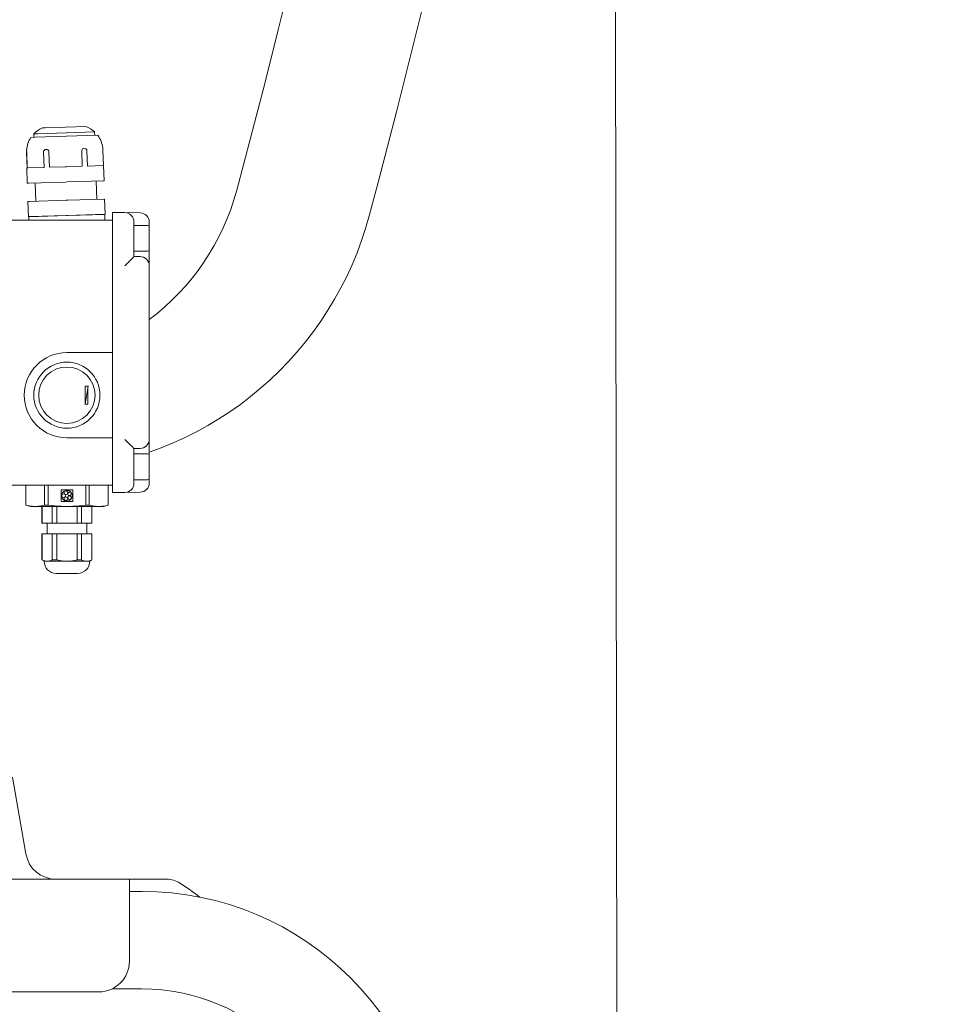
# Model space of a CAD drawing. Header units: centimetres. Extents: x -1436 to 1974, y -887 to 4352.
# Tile 44 of 105: x 559 to 589, y 2521 to 2553. Entities that reach past the tile are written whole.
import ezdxf

# ---------------------------------------------------------------- set-up
doc = ezdxf.new("R2010")
doc.units = ezdxf.units.CM
doc.header["$MEASUREMENT"] = 0
doc.layers.add('00 - nowa technologia myjni_Nr_pióra__246', color=7, linetype='Continuous', lineweight=20, true_color=0x1db3b3)
doc.layers.add('299-A Wymiary Opisy', color=7, linetype='Continuous')
doc.layers.add('299-A Wymiary Opisy_Nr_pióra__11', color=7, linetype='Continuous', lineweight=0)
doc.styles.add('STYL_AUTOMATYCZNY_1', font='arial.ttf')
doc.dimstyles.new('STYL_AUTOMATYCZNY__1', dxfattribs={"dimtxt": 13, "dimasz": 7.6, "dimexe": 0.18, "dimexo": 0.0625, "dimgap": 0, "dimtad": 1, "dimdec": 0, "dimzin": 0, "dimdsep": 46, "dimtxsty": 'STYL_AUTOMATYCZNY_1', "dimblk": 'ARROWHEAD_2', "dimblk1": 'ARROWHEAD_2', "dimblk2": 'ARROWHEAD_2', "dimcen": 0.09, "dimclrd": 7, "dimclre": 7, "dimclrt": 7, "dimadec": 0, "dimazin": 0, "dimtfac": 1, "dimtdec": 4, "dimtmove": 0, "dimatfit": 3, "dimfxl": 0, "dimtolj": 1, "dimtzin": 0, "dimarcsym": 0})

# ---------------------------------------------------------------- blocks, each defined once
blk = doc.blocks.new('*D80')
at = {"layer": '299-A Wymiary Opisy_Nr_pióra__11', "color": 7, "linetype": 'Continuous', "lineweight": 0}
for p, q in [((62.397, 2870.081), (62.379, 2855.081)), ((621.207, 2869.379), (621.188, 2854.379)), ((65.281, 2867.577), (59.495, 2857.584)), ((618.304, 2856.882), (624.09, 2866.875)), ((62.388, 2862.581), (57.498, 2862.587)), ((621.197, 2861.879), (62.388, 2862.581)), ((626.087, 2861.873), (621.197, 2861.879))]:
    blk.add_line(p, q, dxfattribs=at)
at = {"layer": '299-A Wymiary Opisy_Nr_pióra__11', "color": 7, "lineweight": 0, "insert": (326.923, 2864.848), "char_height": 13, "attachment_point": 7, "rotation": 359.928, "style": 'STYL_AUTOMATYCZNY_1'}
blk.add_mtext('\\A1;{\\pql;\\fArial|b0|i0|c238|p0;\\W1.000000;559}', dxfattribs=at)
blk = doc.blocks.new('ARROWHEAD_2')
at = {"color": 0, "linetype": 'Continuous', "lineweight": 0}
for p, q in [((-0.3781, -0.655), (0.3781, 0.655)), ((0, 0), (-1, 0))]:
    blk.add_line(p, q, dxfattribs=at)
blk = doc.blocks.new('*D87')
at = {"layer": '299-A Wymiary Opisy_Nr_pióra__11', "color": 7, "linetype": 'Continuous', "lineweight": 0}
for p, q in [((583.305, 2567.764), (573.298, 2573.525)), ((578.302, 2570.645), (581.45, 59.085)), ((576.447, 61.965), (586.454, 56.204)), ((573.95, 59.075), (588.95, 59.094)), ((581.45, 59.085), (581.456, 54.195))]:
    blk.add_line(p, q, dxfattribs=at)
at = {"layer": '299-A Wymiary Opisy_Nr_pióra__11', "color": 7, "lineweight": 0, "insert": (582.448, 1337.175), "char_height": 13, "attachment_point": 7, "rotation": 270.0718, "style": 'STYL_AUTOMATYCZNY_1'}
blk.add_mtext('\\A1;{\\pql;\\fArial|b0|i0|c238|p0;\\W1.000000;2\xa0512}', dxfattribs=at)

msp = doc.modelspace()

# ---------------------------------------------------------------- linework, layer by layer
at = {"layer": '00 - nowa technologia myjni_Nr_pióra__246', "color": 132, "linetype": 'Continuous', "lineweight": 20, "true_color": 0x1db3b3}
for p, q in [((559.36, 2549.652), (561.229, 2549.709)), ((559.512, 2549.842), (559.604, 2549.845)), ((559.604, 2549.845), (560.936, 2549.886)), ((561.229, 2549.709), (561.232, 2549.595)), ((559.279, 2549.535), (559.137, 2549.531)), ((559.36, 2549.652), (559.23, 2549.647)), ((559.23, 2549.647), (559.233, 2549.534)), ((559.279, 2549.535), (561.329, 2549.598)), ((558.997, 2549.034), (559.013, 2548.527)), ((559, 2549.034), (559.016, 2548.527)), ((559.553, 2549.051), (559.569, 2548.544)), ((559.726, 2549.057), (559.742, 2548.549)), ((560.804, 2549.09), (560.82, 2548.582)), ((560.974, 2549.094), (560.99, 2548.587)), ((561.499, 2549.11), (561.514, 2548.603)), ((559.013, 2548.527), (559.004, 2548.526)), ((559.019, 2548.026), (559.004, 2548.526)), ((559.025, 2548.527), (559.016, 2548.527)), ((559.05, 2548.528), (559.025, 2548.527)), ((559.05, 2548.528), (559.569, 2548.544)), ((559.742, 2548.549), (560.26, 2548.565)), ((560.31, 2548.566), (560.26, 2548.565)), ((560.31, 2548.566), (560.82, 2548.582)), ((560.99, 2548.587), (561.499, 2548.603)), ((561.523, 2548.603), (561.499, 2548.603)), ((561.539, 2548.104), (561.523, 2548.603)), ((559.066, 2548.028), (560.276, 2548.065)), ((560.325, 2548.067), (560.276, 2548.065)), ((560.325, 2548.067), (561.514, 2548.103)), ((561.278, 2548.095), (561.297, 2547.496)), ((561.539, 2548.104), (561.514, 2548.103)), ((559.04, 2548.027), (559.019, 2548.026)), ((559.066, 2548.028), (559.04, 2548.027)), ((559.279, 2548.034), (559.298, 2547.435)), ((559.058, 2547.427), (559.037, 2547.427)), ((559.053, 2546.927), (559.037, 2547.427)), ((559.084, 2547.428), (559.058, 2547.427)), ((559.084, 2547.428), (560.294, 2547.465)), ((560.344, 2547.467), (560.294, 2547.465)), ((560.344, 2547.467), (561.533, 2547.503)), ((561.557, 2547.504), (561.533, 2547.503)), ((561.572, 2547.004), (561.557, 2547.504)), ((557.445, 2546.815), (561.819, 2546.815)), ((559.074, 2546.928), (559.053, 2546.927)), ((559.063, 2546.927), (560.33, 2546.966)), ((559.066, 2546.815), (559.063, 2546.927)), ((559.099, 2546.928), (559.074, 2546.928)), ((559.099, 2546.928), (560.309, 2546.966)), ((560.359, 2546.967), (560.309, 2546.966)), ((560.33, 2546.966), (561.562, 2547.004)), ((560.359, 2546.967), (561.548, 2547.003)), ((561.572, 2547.004), (561.548, 2547.003)), ((561.568, 2546.815), (561.562, 2547.004)), ((562.224, 2547.059), (561.819, 2547.066)), ((561.819, 2547.066), (561.819, 2546.215)), ((562.724, 2547.05), (562.224, 2547.059)), ((562.518, 2546.215), (562.518, 2546.759)), ((562.518, 2546.641), (562.518, 2546.215)), ((562.518, 2546.641), (562.968, 2546.641)), ((563.019, 2546.215), (563.019, 2546.75)), ((563.019, 2546.215), (563.019, 2546.591)), ((561.819, 2546.215), (561.819, 2538.715)), ((562.518, 2545.615), (562.518, 2546.215)), ((562.518, 2546.215), (562.518, 2545.791)), ((563.019, 2545.316), (563.019, 2546.215)), ((563.019, 2546.215), (563.019, 2546.188)), ((563.019, 2546.188), (563.019, 2545.841)), ((562.518, 2545.791), (562.968, 2545.791)), ((562.518, 2545.615), (562.719, 2545.615)), ((563.019, 2539.616), (563.019, 2545.316)), ((561.819, 2542.465), (560.318, 2542.465)), ((560.622, 2542.465), (560.628, 2542.465)), ((560.913, 2541.363), (561.013, 2541.363)), ((561.013, 2541.363), (560.913, 2540.769)), ((561.01, 2540.769), (561.01, 2541.333)), ((561.819, 2539.666), (560.318, 2539.666)), ((562.279, 2539.56), (562.224, 2539.616)), ((562.421, 2539.417), (562.279, 2539.56)), ((563.019, 2538.715), (563.019, 2539.616)), ((562.719, 2539.315), (562.518, 2539.315)), ((562.518, 2538.715), (562.518, 2539.315)), ((562.518, 2539.141), (562.518, 2538.715)), ((562.518, 2539.141), (562.968, 2539.141)), ((563.019, 2538.715), (563.019, 2539.091)), ((561.819, 2538.715), (561.819, 2537.866)), ((562.518, 2538.173), (562.518, 2538.715)), ((562.518, 2538.715), (562.518, 2538.291)), ((563.019, 2538.181), (563.019, 2538.715)), ((563.019, 2538.715), (563.019, 2538.688)), ((563.019, 2538.688), (563.019, 2538.341)), ((557.445, 2538.115), (561.819, 2538.115)), ((558.969, 2538.115), (558.97, 2538.115)), ((558.969, 2537.456), (558.969, 2538.115)), ((558.97, 2537.456), (558.97, 2538.115)), ((558.97, 2538.115), (559.588, 2538.115)), ((559.588, 2537.456), (559.588, 2538.115)), ((559.588, 2538.115), (559.7, 2538.115)), ((559.7, 2537.456), (559.7, 2538.115)), ((559.7, 2538.115), (560.937, 2538.115)), ((560.937, 2537.456), (560.937, 2538.115)), ((560.937, 2538.115), (561.048, 2538.115)), ((561.048, 2537.456), (561.048, 2538.115)), ((561.048, 2538.115), (561.667, 2538.115)), ((561.667, 2537.456), (561.667, 2538.115)), ((561.667, 2538.115), (561.669, 2538.115)), ((561.669, 2537.456), (561.669, 2538.115)), ((562.518, 2538.291), (562.968, 2538.291)), ((560.126, 2537.958), (560.511, 2537.958)), ((560.126, 2537.573), (560.126, 2537.958)), ((560.156, 2537.774), (560.144, 2537.774)), ((560.144, 2537.757), (560.156, 2537.757)), ((560.256, 2537.929), (560.26, 2537.918)), ((560.276, 2537.923), (560.273, 2537.935)), ((560.455, 2537.876), (560.445, 2537.868)), ((560.455, 2537.854), (560.465, 2537.862)), ((560.511, 2537.958), (560.511, 2537.573)), ((562.224, 2537.873), (561.819, 2537.866)), ((562.224, 2537.873), (562.724, 2537.881)), ((558.969, 2537.456), (558.97, 2537.456)), ((559.119, 2537.416), (558.969, 2537.456)), ((559.119, 2537.416), (559.279, 2537.416)), ((559.28, 2537.416), (559.279, 2537.416)), ((559.28, 2537.416), (560.317, 2537.416)), ((559.503, 2537.416), (559.498, 2537.416)), ((559.498, 2536.865), (559.498, 2537.416)), ((559.835, 2537.416), (559.503, 2537.416)), ((559.503, 2536.865), (559.503, 2537.416)), ((559.588, 2537.456), (559.7, 2537.456)), ((559.987, 2537.416), (559.835, 2537.416)), ((559.835, 2536.865), (559.835, 2537.416)), ((560.65, 2537.416), (559.987, 2537.416)), ((559.987, 2536.865), (559.987, 2537.416)), ((560.511, 2537.573), (560.126, 2537.573)), ((560.26, 2537.614), (560.256, 2537.602)), ((560.273, 2537.597), (560.276, 2537.608)), ((560.317, 2537.416), (560.32, 2537.416)), ((560.32, 2537.416), (561.357, 2537.416)), ((560.445, 2537.663), (560.455, 2537.656)), ((560.465, 2537.67), (560.455, 2537.677)), ((560.802, 2537.416), (560.65, 2537.416)), ((560.65, 2536.865), (560.65, 2537.416)), ((560.802, 2537.416), (561.134, 2537.416)), ((560.802, 2536.865), (560.802, 2537.416)), ((560.937, 2537.456), (561.048, 2537.456)), ((561.138, 2537.416), (561.134, 2537.416)), ((561.134, 2536.865), (561.134, 2537.416)), ((561.138, 2536.865), (561.138, 2537.416)), ((561.357, 2537.416), (561.358, 2537.416)), ((561.358, 2537.416), (561.372, 2537.416)), ((561.358, 2537.416), (561.372, 2537.416)), ((561.372, 2537.416), (561.519, 2537.416)), ((561.519, 2537.416), (561.669, 2537.456)), ((561.667, 2537.456), (561.669, 2537.456)), ((559.503, 2536.865), (559.498, 2536.865)), ((559.835, 2536.865), (559.503, 2536.865)), ((559.668, 2536.865), (559.668, 2536.516)), ((559.987, 2536.865), (559.835, 2536.865)), ((560.65, 2536.865), (559.987, 2536.865)), ((560.802, 2536.865), (560.65, 2536.865)), ((560.802, 2536.865), (561.134, 2536.865)), ((560.968, 2536.865), (560.968, 2536.516)), ((561.138, 2536.865), (561.134, 2536.865)), ((559.503, 2536.516), (559.498, 2536.516)), ((559.498, 2535.656), (559.498, 2536.516)), ((559.835, 2536.516), (559.503, 2536.516)), ((559.503, 2535.656), (559.503, 2536.516)), ((559.987, 2536.516), (559.835, 2536.516)), ((559.835, 2535.656), (559.835, 2536.516)), ((560.65, 2536.516), (559.987, 2536.516)), ((559.987, 2535.656), (559.987, 2536.516)), ((560.802, 2536.516), (560.65, 2536.516)), ((560.65, 2535.656), (560.65, 2536.516)), ((560.802, 2536.516), (561.134, 2536.516)), ((560.802, 2535.656), (560.802, 2536.516)), ((561.138, 2536.516), (561.134, 2536.516)), ((561.134, 2535.656), (561.134, 2536.516)), ((561.138, 2535.656), (561.138, 2536.516)), ((559.498, 2535.656), (559.503, 2535.656)), ((559.568, 2535.615), (559.498, 2535.656)), ((559.568, 2535.615), (559.671, 2535.615)), ((559.671, 2535.615), (560.318, 2535.615)), ((559.987, 2535.656), (559.835, 2535.656)), ((560.318, 2535.615), (560.966, 2535.615)), ((560.802, 2535.656), (560.65, 2535.656)), ((560.966, 2535.615), (561.068, 2535.615)), ((561.068, 2535.615), (561.138, 2535.656)), ((561.138, 2535.656), (561.134, 2535.656)), ((559.969, 2535.216), (560.668, 2535.216)), ((559.969, 2535.216), (560.668, 2535.216)), ((558.527, 2528.528), (558.973, 2526.002)), ((555.649, 2525.175), (562.368, 2525.175)), ((563.56, 2525.175), (562.368, 2525.175)), ((562.368, 2524.436), (562.368, 2525.175)), ((563.591, 2525.175), (563.56, 2525.175)), ((562.368, 2524.776), (562.769, 2524.776)), ((564.687, 2524.584), (564.685, 2524.585)), ((562.368, 2522.476), (562.368, 2524.436)), ((561.804, 2521.576), (562.769, 2521.576)), ((545.569, 2521.475), (561.368, 2521.475))]:
    msp.add_line(p, q, dxfattribs=at)
for points in [[(565.891, 2547.794), (566.356, 2549.547), (566.81, 2551.304), (567.254, 2553.063), (567.687, 2554.824)], [(559, 2549.034), (558.997, 2549.112), (558.996, 2549.115)], [(559.726, 2549.057), (559.722, 2549.079), (559.712, 2549.099), (559.692, 2549.119), (559.666, 2549.132), (559.63, 2549.135), (559.601, 2549.127), (559.579, 2549.112), (559.563, 2549.091), (559.554, 2549.067), (559.553, 2549.051)], [(560.974, 2549.094), (560.97, 2549.116), (560.96, 2549.137), (560.94, 2549.157), (560.915, 2549.17), (560.879, 2549.173), (560.851, 2549.165), (560.83, 2549.15), (560.814, 2549.129), (560.805, 2549.105), (560.804, 2549.09)], [(570.24, 2546.952), (570.122, 2546.544), (569.989, 2546.14), (569.842, 2545.742), (569.679, 2545.351), (569.502, 2544.965), (569.311, 2544.586), (569.106, 2544.215), (568.886, 2543.852), (568.653, 2543.497), (568.408, 2543.152), (568.149, 2542.815), (567.878, 2542.489), (567.595, 2542.173), (567.3, 2541.868), (566.994, 2541.574), (566.677, 2541.292), (566.349, 2541.022), (566.012, 2540.765), (565.666, 2540.52), (565.31, 2540.289), (564.946, 2540.071), (564.574, 2539.867), (564.195, 2539.677), (563.809, 2539.502), (563.417, 2539.34), (563.019, 2539.195)], [(562.345, 2545.438), (562.466, 2545.561), (562.513, 2545.609)], [(559.279, 2537.416), (559.183, 2537.42), (559.081, 2537.433), (558.97, 2537.456)], [(559.28, 2537.416), (559.376, 2537.42), (559.477, 2537.433), (559.588, 2537.456)], [(560.317, 2537.416), (560.125, 2537.42), (559.922, 2537.433), (559.7, 2537.456)], [(560.32, 2537.416), (560.512, 2537.42), (560.715, 2537.433), (560.937, 2537.456)], [(561.357, 2537.416), (561.261, 2537.42), (561.16, 2537.433), (561.048, 2537.456)], [(561.372, 2537.416), (561.474, 2537.422), (561.582, 2537.437), (561.667, 2537.456)], [(559.671, 2535.615), (559.631, 2535.618), (559.589, 2535.625), (559.547, 2535.638), (559.503, 2535.656)], [(559.835, 2535.656), (559.792, 2535.639), (559.751, 2535.626), (559.711, 2535.619), (559.671, 2535.615)], [(560.318, 2535.615), (560.238, 2535.618), (560.157, 2535.626), (560.073, 2535.638), (559.987, 2535.656)], [(560.65, 2535.656), (560.564, 2535.638), (560.481, 2535.626), (560.399, 2535.618), (560.318, 2535.615)], [(560.802, 2535.656), (560.845, 2535.639), (560.886, 2535.626), (560.926, 2535.619), (560.966, 2535.615)], [(560.966, 2535.615), (561.006, 2535.618), (561.048, 2535.625), (561.09, 2535.638), (561.134, 2535.656)]]:
    msp.add_lwpolyline(points, dxfattribs=at)
for radius in [1.086, 0.925]:
    msp.add_circle((560.318, 2541.066), radius, dxfattribs=at)
for centre, radius, start, end in [((267.926, 2627.876), 312.957, 345.01419, 12.45468), ((559.844, 2549.06), 0.85, 113.0138, 136.2786), ((560.652, 2549.085), 0.85, 47.2214, 70.4862), ((559.844, 2549.06), 0.85, 146.3712, 176.3441), ((560.652, 2549.085), 0.85, 7.1559, 37.1288), ((560.765, 2549.105), 1.769, 179.7171, 182.3106), ((559.73, 2549.074), 1.769, 1.1894, 3.7829), ((558.309, 2549.826), 7.85, 306.8665, 344.9999), ((562.218, 2546.759), 0.3, 0, 89), ((562.719, 2546.75), 0.3, 0, 89), ((562.968, 2546.591), 0.05, 0.0073, 89.9919), ((562.968, 2545.841), 0.05, 270.0081, 359.9567), ((562.476, 2545.646), 0.0524, 314.1017, 324.0383), ((562.719, 2545.316), 0.3, 0, 90), ((538.296, 2569.276), 33.862, 314.9606, 315.2524), ((560.318, 2541.066), 1.4, 90, 270), ((522.859, 2541.066), 38.055, 359.5528, 0.4472), ((533.818, 2541.066), 27.191, 359.3774, 0.5657), ((560.95, 2541.672), 0.904, 267.5357, 273.6569), ((558.266, 2535.282), 5.862, 43.7863, 44.8641), ((562.197, 2539.04), 0.424, 40.6791, 44.7852), ((562.719, 2539.616), 0.3, 270, 0), ((562.968, 2539.091), 0.05, 0.0073, 89.9919), ((562.218, 2538.173), 0.3, 271, 0), ((562.719, 2538.181), 0.3, 271, 0), ((562.968, 2538.341), 0.05, 270.0081, 359.9567), ((560.318, 2537.766), 0.175, 110.8663, 177.1338), ((560.318, 2537.766), 0.175, 182.8662, 249.1337), ((560.213, 2537.766), 0.0583, 188.627, 171.373), ((560.286, 2537.865), 0.0583, 116.6241, 99.3699), ((560.286, 2537.666), 0.0583, 260.6301, 243.3759), ((560.318, 2537.766), 0.175, 38.8663, 105.1336), ((560.403, 2537.827), 0.0583, 44.6288, 27.3744), ((560.403, 2537.704), 0.0583, 332.6256, 315.3712), ((560.318, 2537.766), 0.175, 326.866, 33.134), ((560.318, 2537.766), 0.175, 254.8664, 321.1337), ((559.969, 2535.615), 0.4, 180, 270), ((560.668, 2535.615), 0.4, 270.002, 0.002), ((559.958, 2526.176), 1, 190, 270), ((563.591, 2524.375), 0.8, 56.9756, 90), ((562.768, 2515.076), 9.7, 0.0001, 89.9999), ((557.871, 2515.57), 11.3, 52.9101, 56.9921), ((557.872, 2515.57), 11.299, 52.9087, 56.9922), ((561.368, 2522.476), 1, 270, 0), ((562.768, 2515.076), 6.5, 0.0002, 89.9998)]:
    msp.add_arc(centre, radius, start, end, dxfattribs=at)

# ---------------------------------------------------------------- dimensions: what is measured, and where the dimension line sits
at = {"layer": '299-A Wymiary Opisy', "color": 7, "linetype": 'Continuous', "lineweight": 0}
for base, p1, p2, angle, picture, middle, turn in [((62.388, 2862.581), (621.379, 3006.651), (60.718, 1533.251), 179.928, '*D80', (341.771, 2871.33), 359.928), ((581.45, 59.085), (621.926, 2570.699), (625.074, 59.14), 270.0718, '*D87', (588.976, 1314.883), 270.0718)]:
    dim = msp.add_linear_dim(base=base, p1=p1, p2=p2, angle=angle, dimstyle='STYL_AUTOMATYCZNY__1', dxfattribs=at)
    dim.commit()
    dim.dimension.update_dxf_attribs({"geometry": picture, "text_midpoint": middle, "dimtype": 160, "text_rotation": turn})

doc.saveas('drawing.dxf')
